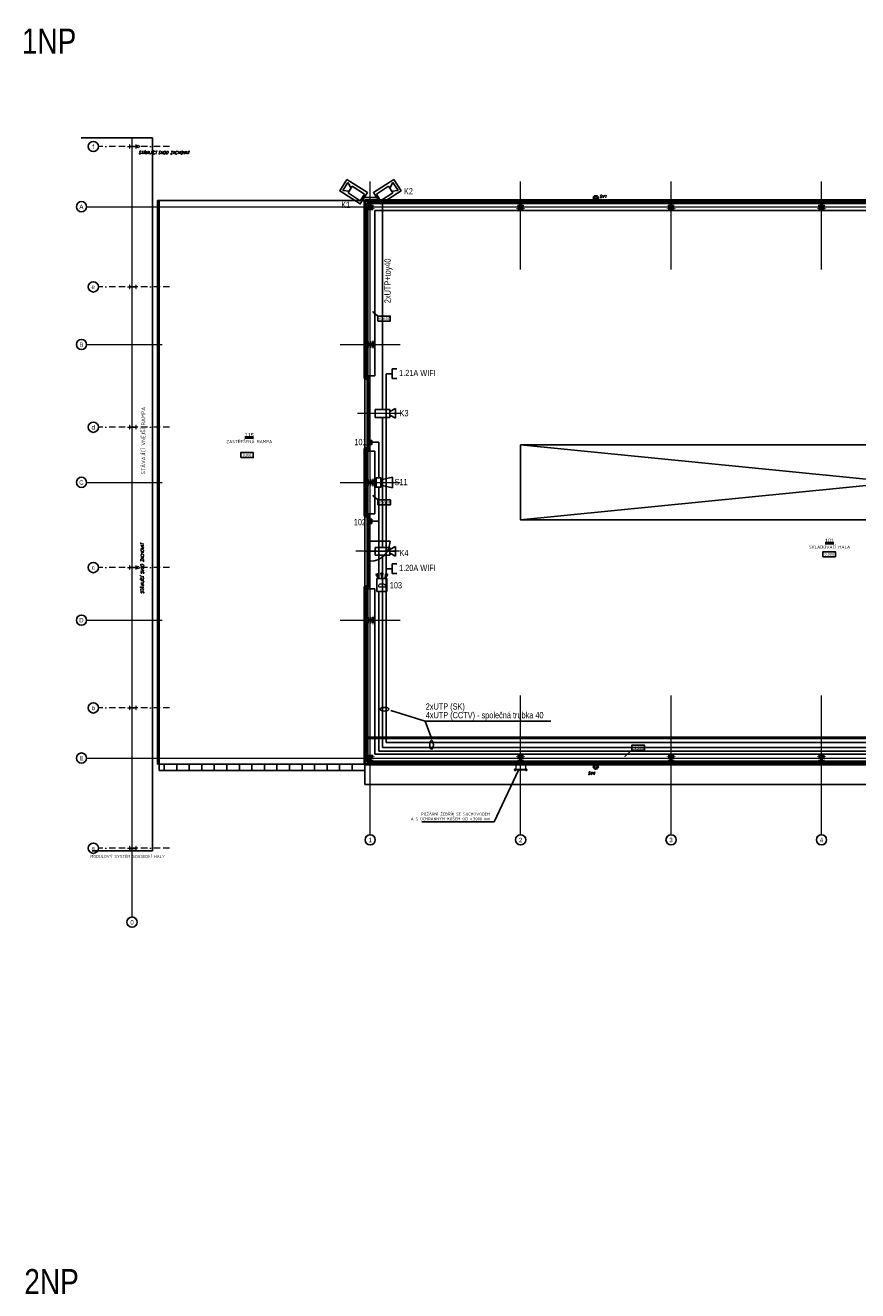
# Model space of a CAD drawing. Header units: millimetres. Extents: x -102634 to 407724, y -68883 to 155589.
# Tile 31 of 80: x 47687 to 80888, y 47704 to 98196. Entities that reach past the tile are written whole.
import ezdxf
from ezdxf.enums import TextEntityAlignment as Align
from ezdxf.lldxf.tags import DXFTag

# ---------------------------------------------------------------- set-up
doc = ezdxf.new("R2010")
doc.units = ezdxf.units.MM
doc.header["$LTSCALE"] = 20
doc.linetypes.add('HRANIČNÍ2', pattern=[22.225, 6.35, -3.175, 6.35, -3.175, 0, -3.175])
for name, color, linetype, lineweight in [('10', 9, 'DASHDOT', 18), ('CKDVERE_', 7, 'Continuous', 25), ('CKDVERE_OSY', 8, 'Continuous', 18), ('CKDVERE_PRAH', 7, 'Continuous', 25), ('CKDVERE_ZARUBNE_RAM', 7, 'Continuous', 25), ('CKPOPISM', 7, 'Continuous', 50), ('CKPOPISM_POPIS', 3, 'Continuous', 25), ('CKPROSTUPY_NADROVINOU', 7, 'DASHDOT', 25), ('CKRASTR', 7, 'DASHDOT', 18), ('CKRASTR_POPIS', 9, 'Continuous', 25), ('CKSTENY_NADROVINOU', 7, 'DASHDOT', 25), ('CKSTENY_PODROVINOU', 7, 'Continuous', 25), ('CKSTENY_REZ', 7, 'Continuous', 50), ('CKTEXTY_MALE', 8, 'Continuous', 18), ('CSPROFILY_OSY', 9, 'DASHDOT', 18), ('CSPROFILY_REZY', 7, 'Continuous', 50), ('IN_C_TENKA', 7, 'Continuous', 18), ('pohledy', 7, 'Continuous', 25), ('požární žebřík', 7, 'Continuous', 15), ('STAVAJICI KCE', 9, 'Continuous', 9), ('ZTI-DEŠŤOVÁ-KANALIZACE', 7, 'KANALIZACE', 40)]:
    doc.layers.add(name, color=color, linetype=linetype, lineweight=lineweight)
for name, color, linetype in [('_CCTV', 6, 'Continuous'), ('_EZS', 5, 'Continuous'), ('_SK popis', 3, 'Continuous'), ('_strukturka', 3, 'Continuous')]:
    doc.layers.add(name, color=color, linetype=linetype)
doc.layers.add('CKKOTY_VYS', color=8, linetype='Continuous', lineweight=25, plot=False)
doc.styles.add('A', font='ROMANS.SHX', dxfattribs={"width": 0.8, "height": 0.15})
doc.styles.add('Arial', font='arial.ttf', dxfattribs={"width": 0.8})
doc.styles.add('ISO', font='isocp.shx')
doc.styles.add('KURZIVA', font='italic__.ttf')
doc.styles.add('ROMANS', font='ic-romans.shx', dxfattribs={"width": 0.8})
doc.styles.get("Standard").update_dxf_attribs({"font": 'isocpeur.ttf'})
tags = doc.linetypes.add('DASHDOT', pattern=[25.4, 12.7, -6.35, 0, -6.35]).pattern_tags.tags
tags[10:11] = [DXFTag(74, 4), DXFTag(75, 0), DXFTag(340, '0'), DXFTag(46, 0.0), DXFTag(50, 0.0), DXFTag(44, 0.0), DXFTag(45, 0.0)]
tags[8:9] = [DXFTag(74, 4), DXFTag(75, 0), DXFTag(340, '0'), DXFTag(46, 0.0), DXFTag(50, 0.0), DXFTag(44, 0.0), DXFTag(45, 0.0)]
tags[6:7] = [DXFTag(74, 4), DXFTag(75, 0), DXFTag(340, '0'), DXFTag(46, 0.0), DXFTag(50, 0.0), DXFTag(44, 0.0), DXFTag(45, 0.0)]
tags[4:5] = [DXFTag(74, 4), DXFTag(75, 0), DXFTag(340, '0'), DXFTag(46, 0.0), DXFTag(50, 0.0), DXFTag(44, 0.0), DXFTag(45, 0.0)]
doc.linetypes.add('KANALIZACE', pattern='A,30,-3.5,["C",Standard,S=2.54,R=0,X=-3.81,Y=-1.27],-0.001', length=33.501)
tags = doc.linetypes.add('PRERUSENI', pattern='A,60,[100,CADKON.SHX,S=2.5,R=0,X=0,Y=0],-10', length=70).pattern_tags.tags
tags[12:13] = [DXFTag(74, 4), DXFTag(75, 0), DXFTag(340, '0'), DXFTag(46, 0.0), DXFTag(50, 0.0), DXFTag(44, 0.0), DXFTag(45, 0.0)]
doc.dimstyles.new('CADKON', dxfattribs={"dimscale": 100, "dimtxt": 2.2, "dimasz": 2.5, "dimexe": 1.8, "dimexo": 5, "dimgap": 0.6, "dimtad": 1, "dimtoh": 1, "dimdsep": 46, "dimtxsty": 'Standard', "dimblk": 'OBLIQUE', "dimcen": 0.09, "dimclrd": 256, "dimclre": 256, "dimclrt": 256, "dimadec": 1, "dimazin": 2, "dimtfac": 1, "dimtdec": 4, "dimtofl": 0, "dimtmove": 2, "dimatfit": 3, "dimfxl": 1, "dimtolj": 1, "dimtzin": 0, "dimarcsym": 0})
doc.dimstyles.new('CADKON$7', dxfattribs={"dimscale": 100, "dimtxt": 2.5, "dimasz": 2.5, "dimexe": 1.8, "dimexo": 5, "dimgap": 0.6, "dimtad": 1, "dimrnd": 1, "dimtxsty": 'Standard', "dimblk1": 'OBLIQUE', "dimblk2": 'OBLIQUE', "dimsah": 1, "dimcen": 2.5, "dimadec": 1, "dimazin": 2, "dimtfac": 1, "dimtdec": 4, "dimtix": 1, "dimtmove": 0, "dimatfit": 3, "dimldrblk": 'DOTSMALL', "dimfxl": 5, "dimfxlon": 1, "dimtfill": 1, "dimtolj": 1, "dimarcsym": 0})

# ---------------------------------------------------------------- blocks, each defined once
blk = doc.blocks.new('kamery vnitřní')
at = {"layer": '_CCTV', "linetype": 'Continuous'}
for p, q in [((0, 156), (580, 156)), ((0, -156), (0, 156)), ((580, 156), (580, -156)), ((582, 75), (808, 194)), ((808, 194), (808, -194)), ((580, -156), (0, -156)), ((582, -75), (808, -194))]:
    blk.add_line(p, q, dxfattribs=at)
blk = doc.blocks.new('kamera')
at = {"layer": '_CCTV', "linetype": 'Continuous'}
for p, q in [((65, 156), (646, 156)), ((65, -156), (65, 156)), ((646, 156), (646, -156)), ((647, 75), (873, 194)), ((873, 194), (873, -194)), ((646, -156), (65, -156)), ((647, -75), (873, -194))]:
    blk.add_line(p, q, dxfattribs=at)
blk.add_lwpolyline([(967, -268), (0, -268), (0, 268), (967, 268)], close=True, dxfattribs=at)
blk = doc.blocks.new('magnet')
at = {"layer": '_EZS'}
blk.add_hatch(color=256, dxfattribs=at).paths.add_polyline_path([(0, -0.082), (0.165, -0.082), (0.165, 0.082), (0, 0.082)])
blk.add_hatch(color=256, dxfattribs=at).paths.add_polyline_path([(0, -0.082), (0.165, -0.082), (0.165, 0.082), (0, 0.082)])
blk.add_hatch(color=256, dxfattribs=at).paths.add_polyline_path([(0, -0.082), (0.165, -0.082), (0.165, 0.082), (0, 0.082)])
blk.add_lwpolyline([(0, -0.082), (0.165, -0.082), (0.165, 0.082), (0, 0.082)], close=True, dxfattribs=at)
blk.add_lwpolyline([(0, -0.082), (0.165, -0.082), (0.165, 0.082), (0, 0.082)], close=True, dxfattribs=at)
blk.add_lwpolyline([(0, -0.082), (0.165, -0.082), (0.165, 0.082), (0, 0.082)], close=True, dxfattribs=at)
blk = doc.blocks.new('duální')
at = {"layer": '_EZS'}
for p, q in [((0, 199), (0, -199)), ((516, 199), (0, 199)), ((0, 199), (0, -199)), ((516, 199), (0, 199)), ((0, 199), (0, -199)), ((516, 199), (0, 199)), ((516, -199), (516, 199)), ((516, -199), (516, 199)), ((516, -199), (516, 199)), ((0, -199), (516, -199)), ((0, -199), (516, -199)), ((0, -199), (516, -199))]:
    blk.add_line(p, q, dxfattribs=at)
at = {"layer": '_EZS', "linetype": 'Continuous'}
for p, q in [((700, 200), (537, 141)), ((700, 200), (537, 141)), ((700, 200), (537, 141)), ((538, 141), (537, 144)), ((538, 141), (537, 144)), ((538, 141), (537, 144)), ((542, 141), (540, 146)), ((542, 141), (540, 146)), ((542, 141), (540, 146)), ((698, 204), (541, 147)), ((698, 204), (541, 147)), ((698, 204), (541, 147)), ((547, 142), (544, 149)), ((547, 142), (544, 149)), ((547, 142), (544, 149)), ((551, 142), (548, 151)), ((551, 142), (548, 151)), ((551, 142), (548, 151)), ((556, 143), (552, 154)), ((556, 143), (552, 154)), ((556, 143), (552, 154)), ((701, 196), (555, 143)), ((701, 196), (555, 143)), ((701, 196), (555, 143)), ((696, 208), (556, 157)), ((696, 208), (556, 157)), ((696, 208), (556, 157)), ((560, 143), (556, 157)), ((560, 143), (556, 157)), ((560, 143), (556, 157)), ((565, 144), (559, 159)), ((565, 144), (559, 159)), ((565, 144), (559, 159)), ((569, 144), (563, 162)), ((569, 144), (563, 162)), ((569, 144), (563, 162)), ((736, 3), (563, 3)), ((736, 3), (563, 3)), ((736, 3), (563, 3)), ((564, 3), (564, 6)), ((564, 3), (564, 6)), ((564, 3), (564, 6)), ((574, 145), (567, 164)), ((574, 145), (567, 164)), ((574, 145), (567, 164)), ((568, 2), (568, 7)), ((568, 2), (568, 7)), ((568, 2), (568, 7)), ((736, 7), (569, 7)), ((736, 7), (569, 7)), ((736, 7), (569, 7)), ((695, 212), (571, 167)), ((695, 212), (571, 167)), ((695, 212), (571, 167)), ((579, 145), (571, 167)), ((579, 145), (571, 167)), ((579, 145), (571, 167)), ((702, 191), (573, 144)), ((702, 191), (573, 144)), ((702, 191), (573, 144)), ((573, 1), (573, 8)), ((573, 1), (573, 8)), ((573, 1), (573, 8)), ((583, 145), (574, 169)), ((583, 145), (574, 169)), ((583, 145), (574, 169)), ((577, -1), (577, 9)), ((577, -1), (577, 9)), ((577, -1), (577, 9)), ((588, 146), (578, 172)), ((588, 146), (578, 172)), ((588, 146), (578, 172)), ((581, -2), (581, 10)), ((581, -2), (581, 10)), ((581, -2), (581, 10)), ((592, 146), (582, 174)), ((592, 146), (582, 174)), ((592, 146), (582, 174)), ((597, 147), (586, 177)), ((597, 147), (586, 177)), ((597, 147), (586, 177)), ((586, -3), (586, 12)), ((586, -3), (586, 12)), ((586, -3), (586, 12)), ((693, 216), (587, 178)), ((693, 216), (587, 178)), ((693, 216), (587, 178)), ((736, 12), (587, 12)), ((736, 12), (587, 12)), ((736, 12), (587, 12)), ((601, 147), (589, 179)), ((601, 147), (589, 179)), ((601, 147), (589, 179)), ((590, -4), (590, 13)), ((590, -4), (590, 13)), ((590, -4), (590, 13)), ((703, 187), (591, 146)), ((703, 187), (591, 146)), ((703, 187), (591, 146)), ((606, 148), (593, 182)), ((606, 148), (593, 182)), ((606, 148), (593, 182)), ((595, -5), (595, 14)), ((595, -5), (595, 14)), ((595, -5), (595, 14)), ((610, 148), (597, 184)), ((610, 148), (597, 184)), ((610, 148), (597, 184)), ((599, -6), (599, 15)), ((599, -6), (599, 15)), ((599, -6), (599, 15)), ((615, 149), (601, 187)), ((615, 149), (601, 187)), ((615, 149), (601, 187)), ((691, 220), (602, 188)), ((691, 220), (602, 188)), ((691, 220), (602, 188)), ((604, -7), (604, 16)), ((604, -7), (604, 16)), ((604, -7), (604, 16)), ((619, 149), (605, 190)), ((619, 149), (605, 190)), ((619, 149), (605, 190)), ((736, 16), (605, 16)), ((736, 16), (605, 16)), ((736, 16), (605, 16)), ((624, 150), (608, 192)), ((624, 150), (608, 192)), ((624, 150), (608, 192)), ((608, -8), (608, 17)), ((608, -8), (608, 17)), ((608, -8), (608, 17)), ((705, 183), (609, 148)), ((705, 183), (609, 148)), ((705, 183), (609, 148)), ((628, 150), (612, 195)), ((628, 150), (612, 195)), ((628, 150), (612, 195)), ((612, -9), (612, 18)), ((612, -9), (612, 18)), ((612, -9), (612, 18)), ((633, 151), (616, 197)), ((633, 151), (616, 197)), ((633, 151), (616, 197)), ((689, 224), (617, 198)), ((689, 224), (617, 198)), ((689, 224), (617, 198)), ((617, -11), (617, 19)), ((617, -11), (617, 19)), ((617, -11), (617, 19)), ((637, 151), (620, 200)), ((637, 151), (620, 200)), ((637, 151), (620, 200)), ((621, -12), (621, 20)), ((621, -12), (621, 20)), ((621, -12), (621, 20)), ((735, 21), (622, 21)), ((735, 21), (622, 21)), ((735, 21), (622, 21)), ((642, 152), (623, 202)), ((642, 152), (623, 202)), ((642, 152), (623, 202)), ((626, -13), (626, 21)), ((626, -13), (626, 21)), ((626, -13), (626, 21)), ((646, 152), (627, 205)), ((646, 152), (627, 205)), ((646, 152), (627, 205)), ((706, 179), (627, 150)), ((706, 179), (627, 150)), ((706, 179), (627, 150)), ((630, -14), (630, 23)), ((630, -14), (630, 23)), ((630, -14), (630, 23)), ((651, 153), (631, 207)), ((651, 153), (631, 207)), ((651, 153), (631, 207)), ((687, 228), (632, 208)), ((687, 228), (632, 208)), ((687, 228), (632, 208)), ((634, -15), (634, 24)), ((634, -15), (634, 24)), ((634, -15), (634, 24)), ((655, 153), (635, 210)), ((655, 153), (635, 210)), ((655, 153), (635, 210)), ((660, 153), (638, 212)), ((660, 153), (638, 212)), ((660, 153), (638, 212)), ((639, -16), (639, 25)), ((639, -16), (639, 25)), ((639, -16), (639, 25)), ((735, 25), (640, 25)), ((735, 25), (640, 25)), ((735, 25), (640, 25)), ((664, 154), (642, 215)), ((664, 154), (642, 215)), ((664, 154), (642, 215)), ((643, -17), (643, 26)), ((643, -17), (643, 26)), ((643, -17), (643, 26)), ((707, 174), (645, 152)), ((707, 174), (645, 152)), ((707, 174), (645, 152)), ((669, 154), (646, 218)), ((669, 154), (646, 218)), ((669, 154), (646, 218)), ((684, 232), (647, 218)), ((684, 232), (647, 218)), ((684, 232), (647, 218)), ((648, -18), (648, 27)), ((648, -18), (648, 27)), ((648, -18), (648, 27)), ((673, 155), (650, 220)), ((673, 155), (650, 220)), ((673, 155), (650, 220)), ((652, -19), (652, 28)), ((652, -19), (652, 28)), ((652, -19), (652, 28)), ((678, 155), (654, 223)), ((678, 155), (654, 223)), ((678, 155), (654, 223)), ((656, -20), (656, 29)), ((656, -20), (656, 29)), ((656, -20), (656, 29)), ((683, 156), (657, 225)), ((683, 156), (657, 225)), ((683, 156), (657, 225)), ((734, 29), (657, 29)), ((734, 29), (657, 29)), ((734, 29), (657, 29)), ((687, 156), (661, 228)), ((687, 156), (661, 228)), ((687, 156), (661, 228)), ((661, -22), (661, 30)), ((661, -22), (661, 30)), ((661, -22), (661, 30)), ((682, 236), (662, 228)), ((682, 236), (662, 228)), ((682, 236), (662, 228)), ((707, 170), (663, 154)), ((707, 170), (663, 154)), ((707, 170), (663, 154)), ((692, 157), (665, 230)), ((692, 157), (665, 230)), ((692, 157), (665, 230)), ((665, -23), (665, 31)), ((665, -23), (665, 31)), ((665, -23), (665, 31)), ((696, 157), (669, 233)), ((696, 157), (669, 233)), ((696, 157), (669, 233)), ((670, -24), (670, 32)), ((670, -24), (670, 32)), ((670, -24), (670, 32)), ((701, 158), (672, 235)), ((701, 158), (672, 235)), ((701, 158), (672, 235)), ((674, -25), (674, 34)), ((674, -25), (674, 34)), ((674, -25), (674, 34)), ((734, 34), (675, 34)), ((734, 34), (675, 34)), ((734, 34), (675, 34)), ((705, 158), (676, 238)), ((705, 158), (676, 238)), ((705, 158), (676, 238)), ((680, 239), (677, 239)), ((680, 239), (677, 239)), ((680, 239), (677, 239)), ((678, -26), (678, 35)), ((678, -26), (678, 35)), ((678, -26), (678, 35)), ((708, 162), (681, 237)), ((708, 162), (681, 237)), ((708, 162), (681, 237)), ((708, 165), (682, 156)), ((708, 165), (682, 156)), ((708, 165), (682, 156)), ((683, -27), (683, 36)), ((683, -27), (683, 36)), ((683, -27), (683, 36)), ((687, -28), (687, 37)), ((687, -28), (687, 37)), ((687, -28), (687, 37)), ((692, -29), (692, 38)), ((692, -29), (692, 38)), ((692, -29), (692, 38)), ((733, 38), (693, 38)), ((733, 38), (693, 38)), ((733, 38), (693, 38)), ((701, 194), (696, 208)), ((701, 194), (696, 208)), ((701, 194), (696, 208)), ((696, -30), (696, 39)), ((696, -30), (696, 39)), ((696, -30), (696, 39)), ((709, 161), (700, 158)), ((709, 161), (700, 158)), ((709, 161), (700, 158)), ((701, -31), (701, 40)), ((701, -31), (701, 40)), ((701, -31), (701, 40)), ((705, -33), (705, 41)), ((705, -33), (705, 41)), ((705, -33), (705, 41)), ((709, -34), (709, 42)), ((709, -34), (709, 42)), ((709, -34), (709, 42)), ((732, 43), (710, 43)), ((732, 43), (710, 43)), ((732, 43), (710, 43)), ((714, -35), (714, 44)), ((714, -35), (714, 44)), ((714, -35), (714, 44)), ((718, -36), (718, 45)), ((718, -36), (718, 45)), ((718, -36), (718, 45)), ((723, -37), (723, 46)), ((723, -37), (723, 46)), ((723, -37), (723, 46)), ((727, -38), (727, 47)), ((727, -38), (727, 47)), ((727, -38), (727, 47)), ((731, 47), (728, 47)), ((731, 47), (728, 47)), ((731, 47), (728, 47)), ((731, -36), (731, 44)), ((731, -36), (731, 44)), ((731, -36), (731, 44)), ((736, -3), (736, 12)), ((736, -3), (736, 12)), ((736, -3), (736, 12)), ((700, -191), (537, -132)), ((538, -132), (537, -135)), ((700, -191), (537, -132)), ((538, -132), (537, -135)), ((700, -191), (537, -132)), ((538, -132), (537, -135)), ((542, -132), (540, -138)), ((542, -132), (540, -138)), ((542, -132), (540, -138)), ((698, -195), (541, -138)), ((698, -195), (541, -138)), ((698, -195), (541, -138)), ((547, -133), (544, -140)), ((547, -133), (544, -140)), ((547, -133), (544, -140)), ((551, -133), (548, -143)), ((551, -133), (548, -143)), ((551, -133), (548, -143)), ((556, -134), (552, -145)), ((556, -134), (552, -145)), ((556, -134), (552, -145)), ((701, -187), (555, -134)), ((701, -187), (555, -134)), ((701, -187), (555, -134)), ((560, -134), (556, -148)), ((560, -134), (556, -148)), ((560, -134), (556, -148)), ((696, -199), (556, -148)), ((696, -199), (556, -148)), ((696, -199), (556, -148)), ((565, -135), (559, -150)), ((565, -135), (559, -150)), ((565, -135), (559, -150)), ((569, -135), (563, -153)), ((569, -135), (563, -153)), ((569, -135), (563, -153)), ((574, -136), (567, -155)), ((574, -136), (567, -155)), ((574, -136), (567, -155)), ((579, -136), (571, -158)), ((579, -136), (571, -158)), ((579, -136), (571, -158)), ((695, -203), (571, -159)), ((695, -203), (571, -159)), ((695, -203), (571, -159)), ((702, -183), (573, -136)), ((702, -183), (573, -136)), ((702, -183), (573, -136)), ((583, -137), (574, -161)), ((583, -137), (574, -161)), ((583, -137), (574, -161)), ((588, -137), (578, -163)), ((588, -137), (578, -163)), ((588, -137), (578, -163)), ((736, -1), (581, -1)), ((736, -1), (581, -1)), ((736, -1), (581, -1)), ((592, -138), (582, -166)), ((592, -138), (582, -166)), ((592, -138), (582, -166)), ((597, -138), (586, -168)), ((597, -138), (586, -168)), ((597, -138), (586, -168)), ((693, -207), (587, -169)), ((693, -207), (587, -169)), ((693, -207), (587, -169)), ((601, -139), (589, -171)), ((601, -139), (589, -171)), ((601, -139), (589, -171)), ((703, -178), (591, -138)), ((703, -178), (591, -138)), ((703, -178), (591, -138)), ((606, -139), (593, -173)), ((606, -139), (593, -173)), ((606, -139), (593, -173)), ((610, -140), (597, -176)), ((610, -140), (597, -176)), ((610, -140), (597, -176)), ((736, -6), (598, -6)), ((736, -6), (598, -6)), ((736, -6), (598, -6)), ((615, -140), (601, -178)), ((615, -140), (601, -178)), ((615, -140), (601, -178)), ((691, -211), (602, -179)), ((691, -211), (602, -179)), ((691, -211), (602, -179)), ((619, -141), (605, -181)), ((619, -141), (605, -181)), ((619, -141), (605, -181)), ((624, -141), (608, -183)), ((624, -141), (608, -183)), ((624, -141), (608, -183)), ((705, -174), (609, -139)), ((705, -174), (609, -139)), ((705, -174), (609, -139)), ((628, -141), (612, -186)), ((628, -141), (612, -186)), ((628, -141), (612, -186)), ((735, -10), (616, -10)), ((735, -10), (616, -10)), ((735, -10), (616, -10)), ((633, -142), (616, -189)), ((633, -142), (616, -189)), ((633, -142), (616, -189)), ((689, -215), (617, -189)), ((689, -215), (617, -189)), ((689, -215), (617, -189)), ((637, -142), (620, -191)), ((637, -142), (620, -191)), ((637, -142), (620, -191)), ((642, -143), (623, -194)), ((642, -143), (623, -194)), ((642, -143), (623, -194)), ((706, -170), (627, -141)), ((706, -170), (627, -141)), ((706, -170), (627, -141)), ((646, -143), (627, -196)), ((646, -143), (627, -196)), ((646, -143), (627, -196)), ((651, -144), (631, -199)), ((651, -144), (631, -199)), ((651, -144), (631, -199)), ((687, -219), (632, -199)), ((687, -219), (632, -199)), ((687, -219), (632, -199)), ((735, -15), (633, -15)), ((735, -15), (633, -15)), ((735, -15), (633, -15)), ((655, -144), (635, -201)), ((655, -144), (635, -201)), ((655, -144), (635, -201)), ((660, -145), (638, -204)), ((660, -145), (638, -204)), ((660, -145), (638, -204)), ((664, -145), (642, -206)), ((664, -145), (642, -206)), ((664, -145), (642, -206)), ((707, -166), (645, -143)), ((707, -166), (645, -143)), ((707, -166), (645, -143)), ((669, -146), (646, -209)), ((669, -146), (646, -209)), ((669, -146), (646, -209)), ((684, -223), (647, -209)), ((684, -223), (647, -209)), ((684, -223), (647, -209)), ((673, -146), (650, -211)), ((673, -146), (650, -211)), ((673, -146), (650, -211)), ((734, -19), (651, -19)), ((734, -19), (651, -19)), ((734, -19), (651, -19)), ((678, -147), (654, -214)), ((678, -147), (654, -214)), ((678, -147), (654, -214)), ((683, -147), (657, -217)), ((683, -147), (657, -217)), ((683, -147), (657, -217)), ((687, -148), (661, -219)), ((687, -148), (661, -219)), ((687, -148), (661, -219)), ((682, -227), (662, -220)), ((682, -227), (662, -220)), ((682, -227), (662, -220)), ((707, -161), (663, -145)), ((707, -161), (663, -145)), ((707, -161), (663, -145)), ((692, -148), (665, -222)), ((692, -148), (665, -222)), ((692, -148), (665, -222)), ((734, -24), (669, -24)), ((734, -24), (669, -24)), ((734, -24), (669, -24)), ((696, -149), (669, -224)), ((696, -149), (669, -224)), ((696, -149), (669, -224)), ((701, -149), (672, -227)), ((701, -149), (672, -227)), ((701, -149), (672, -227)), ((705, -149), (676, -229)), ((705, -149), (676, -229)), ((705, -149), (676, -229)), ((680, -231), (677, -230)), ((680, -231), (677, -230)), ((680, -231), (677, -230)), ((708, -153), (681, -228)), ((708, -153), (681, -228)), ((708, -153), (681, -228)), ((708, -157), (682, -147)), ((708, -157), (682, -147)), ((708, -157), (682, -147)), ((733, -28), (686, -28)), ((733, -28), (686, -28)), ((733, -28), (686, -28)), ((701, -185), (696, -200)), ((701, -185), (696, -200)), ((701, -185), (696, -200)), ((709, -152), (700, -149)), ((709, -152), (700, -149)), ((709, -152), (700, -149)), ((732, -32), (704, -32)), ((732, -32), (704, -32)), ((732, -32), (704, -32)), ((731, -37), (722, -37)), ((731, -37), (722, -37)), ((731, -37), (722, -37))]:
    blk.add_line(p, q, dxfattribs=at)
for centre, start_param, end_param in [((533, 141), 5.598633, 6.095073), ((533, 141), 5.598633, 6.095073), ((533, 141), 5.598633, 6.095073), ((560, 4), 5.249567, 5.746007), ((560, 4), 5.249567, 5.746007), ((560, 4), 5.249567, 5.746007), ((533, -132), 4.900501, 5.396942), ((533, -132), 4.900501, 5.396942), ((533, -132), 4.900501, 5.396942)]:
    blk.add_ellipse(centre, major_axis=(125, 125), ratio=1, start_param=start_param, end_param=end_param, dxfattribs=at)
at = {"layer": '_EZS', "linetype": 'Continuous', "style": 'A', "width": 0.8}
blk.add_text('D', height=252, dxfattribs=at).set_placement((248, 4), align=Align.MIDDLE)
blk.add_text('D', height=252, dxfattribs=at).set_placement((248, 4), align=Align.MIDDLE)
blk.add_text('D', height=252, dxfattribs=at).set_placement((248, 4), align=Align.MIDDLE)
blk = doc.blocks.new('sir EZS')
at = {"layer": '_EZS'}
for p, q in [((180, 102), (653, 216)), ((183, 102), (653, 216)), ((183, 102), (653, 216)), ((653, 216), (653, -216)), ((653, 216), (653, -216)), ((653, 216), (653, -216)), ((180, -102), (653, -216)), ((183, -102), (653, -216)), ((183, -102), (653, -216))]:
    blk.add_line(p, q, dxfattribs=at)
at = {"layer": '_EZS', "linetype": 'Continuous'}
blk.add_lwpolyline([(0, 190), (180, 190), (180, -190), (0, -190)], close=True, dxfattribs=at)
blk.add_lwpolyline([(0, 190), (180, 190), (180, -190), (0, -190)], close=True, dxfattribs=at)
blk.add_lwpolyline([(0, 190), (180, 190), (180, -190), (0, -190)], close=True, dxfattribs=at)
blk = doc.blocks.new('SK1_stěna')
for p, q in [((241, 0), (0, 0)), ((429, 192), (241, 192)), ((241, 192), (241, -192)), ((241, -192), (429, -192))]:
    blk.add_line(p, q)
blk = doc.blocks.new('*U633')
at = {"color": 0, "linetype": 'ByBlock', "lineweight": -2}
blk.add_lwpolyline([(-5, -2), (5, -2), (5, 2), (-5, 2), (-5, -2)], dxfattribs=at)
blk = doc.blocks.new('CK_S_EXT_HEAHEA240')
at = {"transparency": 33554687}
for p, q in [((-120, 115), (120, 115)), ((-120, 115), (-120, 103)), ((-120, 103), (-24.75, 103)), ((-3.75, -82), (-3.75, 82)), ((3.75, -82), (3.75, 82)), ((120, 103), (24.75, 103)), ((120, 115), (120, 103)), ((-120, -115), (-120, -103)), ((-120, -103), (-24.75, -103)), ((-120, -115), (120, -115)), ((120, -103), (24.75, -103)), ((120, -115), (120, -103))]:
    blk.add_line(p, q, dxfattribs=at)
for centre, start, end in [((-24.75, 82), 0, 90), ((24.75, 82), 90, 180), ((-24.75, -82), 270, 0), ((24.75, -82), 180, 270)]:
    blk.add_arc(centre, 21, start, end, dxfattribs=at)
blk = doc.blocks.new('CKBL2010716104239', base_point=(56620, 80819))
blk = doc.blocks.new('*U830')
at = {"color": 0, "linetype": 'ByBlock', "lineweight": -2}
blk.add_lwpolyline([(-5, -2), (5, -2), (5, 2), (-5, 2), (-5, -2)], dxfattribs=at)
blk = doc.blocks.new('_OBLIQUE')
at = {"color": 0, "linetype": 'ByBlock', "transparency": 33554687}
blk.add_line((-0.5, -0.5), (0.5, 0.5), dxfattribs=at)
blk = doc.blocks.new('CKBL2031616152541')

msp = doc.modelspace()

# ---------------------------------------------------------------- linework, layer by layer
at = {"layer": '10', "linetype": 'HRANIČNÍ2', "ltscale": 2}
for p, q in [((53444, 93358), (50604, 93358)), ((53444, 87758), (50604, 87758)), ((53444, 82158), (50604, 82158)), ((53444, 76558), (50604, 76558)), ((53444, 70958), (50604, 70958)), ((53444, 65358), (50604, 65358))]:
    msp.add_line(p, q, dxfattribs=at)
at = {"layer": '_CCTV'}
for p, q in [((61133, 91327), (61696, 91327)), ((61928, 82864), (61928, 91108)), ((61928, 77364), (61928, 82553)), ((61928, 69379), (61928, 77053)), ((103115, 69379), (61928, 69379))]:
    msp.add_line(p, q, dxfattribs=at)
at = {"layer": '_CCTV', "color": 7}
for p, q in [((63632, 70434), (62269, 70851)), ((68650, 70434), (63632, 70434)), ((63632, 70434), (63901, 69713))]:
    msp.add_line(p, q, dxfattribs=at)
for centre, major_axis in [((62020, 70905), (173, 0)), ((63891, 69490), (0, -173))]:
    msp.add_ellipse(centre, major_axis=major_axis, ratio=0.426298, dxfattribs=at)
at = {"layer": '_EZS'}
for p, q in [((61794, 81561), (61442, 81561)), ((61794, 80142), (61794, 81561)), ((61794, 76118), (61794, 79762)), ((61505, 78405), (61794, 78405)), ((61794, 69227), (61794, 75601)), ((103209, 69227), (61794, 69227))]:
    msp.add_line(p, q, dxfattribs=at)
at = {"layer": '_strukturka'}
for p in [(62076, 84291), (99331, 69582)]:
    msp.add_line(p, (62076, 69582), dxfattribs=at)
at = {"layer": 'CKDVERE_'}
for p, q in [((61384, 84168), (61384, 81248)), ((61384, 84168), (61434, 84168)), ((61434, 84168), (61434, 81248)), ((61384, 81248), (61434, 81248)), ((61384, 78668), (61384, 75748)), ((61384, 78668), (61434, 78668)), ((61434, 78668), (61434, 75748)), ((61434, 77608), (62234, 77608)), ((61384, 75748), (61434, 75748))]:
    msp.add_line(p, q, dxfattribs=at)
msp.add_arc((61434, 77608), 800, 270, 0, dxfattribs=at)
at = {"layer": 'CKDVERE_OSY'}
for p, q in [((62674, 82708), (60931, 82708)), ((62616, 77208), (60871, 77208)), ((61234, 77208), (62450, 77208))]:
    msp.add_line(p, q, dxfattribs=at)
at = {"layer": 'CKDVERE_PRAH'}
for p, q in [((61384, 77608), (61384, 76708)), ((61434, 77608), (61434, 76708))]:
    msp.add_line(p, q, dxfattribs=at)
at = {"layer": 'CKDVERE_ZARUBNE_RAM'}
for p, q in [((61484, 84208), (61334, 84208)), ((61334, 84108), (61334, 84208)), ((61334, 84108), (61374, 84108)), ((61374, 84148), (61374, 84108)), ((61334, 81308), (61334, 81208)), ((61334, 81308), (61374, 81308)), ((61374, 81268), (61374, 81308)), ((61484, 81208), (61334, 81208)), ((61484, 78708), (61334, 78708)), ((61334, 78608), (61334, 78708)), ((61334, 78608), (61374, 78608)), ((61374, 78648), (61374, 78608)), ((61384, 77608), (61384, 77708)), ((61384, 77708), (61434, 77708)), ((61434, 77608), (61384, 77608)), ((61434, 77708), (61434, 77608)), ((61384, 76808), (61434, 76808)), ((61384, 76708), (61384, 76808)), ((61434, 76808), (61434, 76708)), ((61434, 76708), (61384, 76708)), ((61334, 75808), (61334, 75708)), ((61334, 75808), (61374, 75808)), ((61374, 75768), (61374, 75808)), ((61484, 75708), (61334, 75708))]:
    msp.add_line(p, q, dxfattribs=at)
at = {"layer": 'CKPROSTUPY_NADROVINOU'}
for p, q in [((67444, 78458), (97444, 81458)), ((97444, 78458), (67444, 81458))]:
    msp.add_line(p, q, dxfattribs=at)
msp.add_lwpolyline([(67444, 81458), (97444, 81458), (97444, 78458), (67444, 78458)], close=True, dxfattribs=at)
at = {"layer": 'CKRASTR'}
for p, q in [((51944, 62617), (51944, 93705)), ((61444, 65900), (61444, 91958)), ((67444, 88458), (67444, 91958)), ((73444, 88458), (73444, 91958)), ((79444, 88458), (79444, 91958)), ((50132, 90958), (104444, 90958)), ((50132, 85458), (53145, 85458)), ((60244, 85458), (62645, 85458)), ((50132, 79958), (53145, 79958)), ((60244, 79958), (62645, 79958)), ((50132, 74458), (53145, 74458)), ((60244, 74458), (62645, 74458)), ((67444, 65900), (67444, 71458)), ((73444, 65900), (73444, 71458)), ((79444, 65900), (79444, 71458)), ((50132, 68958), (87444, 68958))]:
    msp.add_line(p, q, dxfattribs=at)
at = {"layer": 'CKRASTR_POPIS'}
for centre in [(50400, 93358), (49928, 90958), (50400, 87758), (49928, 85458), (50400, 82158), (49928, 79958), (50400, 76558), (49928, 74458), (50400, 70958), (49928, 68958), (61444, 65696), (67444, 65696), (73444, 65696), (79444, 65696), (50400, 65358), (51944, 62413)]:
    msp.add_circle(centre, 204, dxfattribs=at)
at = {"layer": 'CKSTENY_NADROVINOU'}
for p, q in [((52764, 65258), (52764, 93704)), ((61224, 91208), (52963, 91208)), ((52963, 68708), (52963, 91208)), ((61224, 68708), (52963, 68708)), ((52764, 65258), (50359, 65258))]:
    msp.add_line(p, q, dxfattribs=at)
at = {"layer": 'CKSTENY_PODROVINOU'}
for p, q in [((53024, 91208), (53024, 68458)), ((61224, 91208), (53024, 91208)), ((61624, 90808), (103264, 90808)), ((61624, 84208), (61624, 90808)), ((61224, 81308), (61224, 84108)), ((61324, 81308), (61324, 84108)), ((61624, 78708), (61624, 81208)), ((61224, 75808), (61224, 78608)), ((61324, 75808), (61324, 78608)), ((61384, 76808), (61384, 77708)), ((61434, 76808), (61434, 77708)), ((61624, 69108), (61624, 75708)), ((61224, 68708), (53024, 68708)), ((98159, 69108), (61624, 69108)), ((61224, 68458), (53024, 68458))]:
    msp.add_line(p, q, dxfattribs=at)
at = {"layer": 'CKSTENY_REZ'}
for p, q in [((103664, 91208), (61224, 91208)), ((61224, 91208), (61224, 84108)), ((103564, 91108), (61324, 91108)), ((61324, 91108), (61324, 84108)), ((61324, 84108), (61224, 84108)), ((61224, 81308), (61224, 78608)), ((61324, 81308), (61224, 81308)), ((61324, 81308), (61324, 78608)), ((61324, 78608), (61224, 78608)), ((61434, 77708), (61384, 77708)), ((61434, 76808), (61384, 76808)), ((61224, 75808), (61224, 68708)), ((61324, 75808), (61224, 75808)), ((61324, 75808), (61324, 68808)), ((61224, 69758), (86724, 69758)), ((61224, 68708), (86724, 68708)), ((61324, 68808), (98159, 68808))]:
    msp.add_line(p, q, dxfattribs=at)
at = {"layer": 'CSPROFILY_OSY'}
for p, q in [((61574, 90993), (61314, 90993)), ((61444, 91153), (61444, 90868)), ((67574, 90993), (67314, 90993)), ((67444, 91153), (67444, 90868)), ((73574, 90993), (73314, 90993)), ((73444, 91153), (73444, 90868)), ((79574, 90993), (79314, 90993)), ((79444, 91153), (79444, 90868)), ((61319, 85458), (61569, 85458)), ((61444, 85588), (61444, 85328)), ((61319, 79958), (61569, 79958)), ((61444, 80088), (61444, 79828)), ((61319, 74458), (61569, 74458)), ((61444, 74588), (61444, 74328)), ((61574, 68923), (61314, 68923)), ((61444, 69048), (61444, 68798)), ((67574, 68923), (67314, 68923)), ((67444, 69048), (67444, 68798)), ((73574, 68923), (73314, 68923)), ((73444, 69048), (73444, 68798)), ((79574, 68923), (79314, 68923)), ((79444, 69048), (79444, 68798))]:
    msp.add_line(p, q, dxfattribs=at)
at = {"layer": 'IN_C_TENKA'}
for centre in [(52184, 93358), (52184, 76558)]:
    msp.add_circle(centre, 50, dxfattribs=at)
at = {"layer": 'pohledy', "linetype": 'PRERUSENI'}
msp.add_line((49918, 93708), (52764, 93704), dxfattribs=at)
at = {"layer": 'pohledy'}
for p, q in [((61324, 84208), (61624, 84208)), ((61324, 81208), (61624, 81208)), ((61324, 78708), (61624, 78708)), ((61324, 75708), (61624, 75708)), ((53224, 68708), (53224, 68458)), ((53724, 68708), (53724, 68458)), ((54224, 68708), (54224, 68458)), ((54724, 68708), (54724, 68458)), ((55224, 68708), (55224, 68458)), ((55724, 68708), (55724, 68458)), ((56224, 68708), (56224, 68458)), ((56724, 68708), (56724, 68458)), ((57224, 68708), (57224, 68458)), ((57724, 68708), (57724, 68458)), ((58224, 68708), (58224, 68458)), ((58724, 68708), (58724, 68458)), ((59224, 68708), (59224, 68458)), ((59724, 68708), (59724, 68458)), ((60224, 68708), (60224, 68458)), ((60724, 68708), (60724, 68458)), ((61224, 68708), (61224, 67908)), ((61224, 67908), (85924, 67908))]:
    msp.add_line(p, q, dxfattribs=at)
at = {"layer": 'požární žebřík'}
for points in [[(67174, 68708), (67253, 68708), (67253, 68467)], [(67174, 68708), (67174, 68702)], [(67174, 68702), (67247, 68702), (67247, 68467)], [(67208, 68683), (67208, 68732)], [(67715, 68708), (67636, 68708), (67636, 68467)], [(67715, 68702), (67642, 68702), (67642, 68467)], [(67681, 68683), (67681, 68732)], [(67715, 68702), (67715, 68708)], [(67247, 68463), (67197, 68513)], [(67247, 68513), (67197, 68463)], [(67197, 68495), (67692, 68495)], [(67253, 68467), (67247, 68467)], [(67636, 68467), (67642, 68467)], [(67692, 68463), (67642, 68513)], [(67692, 68513), (67642, 68463)]]:
    msp.add_lwpolyline(points, dxfattribs=at)
for points in [[(67197, 68513), (67197, 68463), (67247, 68463), (67247, 68513)], [(67247, 68511), (67642, 68511), (67642, 68479), (67247, 68479)], [(67642, 68513), (67642, 68463), (67692, 68463), (67692, 68513)]]:
    msp.add_lwpolyline(points, close=True, dxfattribs=at)
for centre in [(67222, 68488), (67667, 68488)]:
    msp.add_circle(centre, 25, dxfattribs=at)
at = {"layer": 'STAVAJICI KCE'}
for points in [[(51850, 93291), (51850, 93340, -0.414214), (51865, 93355), (52084, 93355, -0.414214), (52099, 93340), (52099, 93291), (52109, 93291), (52109, 93426), (52099, 93426), (52099, 93376, -0.414214), (52084, 93361), (51865, 93361, -0.414214), (51850, 93376), (51850, 93426), (51839, 93426), (51839, 93291)], [(51850, 87691), (51850, 87740, -0.414214), (51865, 87755), (52084, 87755, -0.414214), (52099, 87740), (52099, 87691), (52109, 87691), (52109, 87826), (52099, 87826), (52099, 87776, -0.414214), (52084, 87761), (51865, 87761, -0.414214), (51850, 87776), (51850, 87826), (51839, 87826), (51839, 87691)], [(51850, 82091), (51850, 82140, -0.414214), (51865, 82155), (52084, 82155, -0.414214), (52099, 82140), (52099, 82091), (52109, 82091), (52109, 82226), (52099, 82226), (52099, 82176, -0.414214), (52084, 82161), (51865, 82161, -0.414214), (51850, 82176), (51850, 82226), (51839, 82226), (51839, 82091)], [(51850, 76491), (51850, 76540, -0.414214), (51865, 76555), (52084, 76555, -0.414214), (52099, 76540), (52099, 76491), (52109, 76491), (52109, 76626), (52099, 76626), (52099, 76576, -0.414214), (52084, 76561), (51865, 76561, -0.414214), (51850, 76576), (51850, 76626), (51839, 76626), (51839, 76491)], [(51850, 70891), (51850, 70940, -0.414214), (51865, 70955), (52084, 70955, -0.414214), (52099, 70940), (52099, 70891), (52109, 70891), (52109, 71026), (52099, 71026), (52099, 70976, -0.414214), (52084, 70961), (51865, 70961, -0.414214), (51850, 70976), (51850, 71026), (51839, 71026), (51839, 70891)], [(51850, 65291), (51850, 65340, -0.414214), (51865, 65355), (52084, 65355, -0.414214), (52099, 65340), (52099, 65291), (52109, 65291), (52109, 65426), (52099, 65426), (52099, 65376, -0.414214), (52084, 65361), (51865, 65361, -0.414214), (51850, 65376), (51850, 65426), (51839, 65426), (51839, 65291)]]:
    msp.add_lwpolyline(points, format="xyb", close=True, dxfattribs=at)
at = {"layer": 'ZTI-DEŠŤOVÁ-KANALIZACE'}
for centre in [(70444, 91308), (70444, 68608)]:
    msp.add_circle(centre, 75, dxfattribs=at)

# ---------------------------------------------------------------- block references
at = {"layer": '_CCTV', "rotation": 147.4604881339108}
msp.add_blockref('kamera', (61188, 91292), dxfattribs=at)
at = {"layer": '_CCTV', "xscale": -1, "rotation": 212.539511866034}
msp.add_blockref('kamera', (61718, 91292), dxfattribs=at)
at = {"layer": '_CCTV'}
for p in [(61641, 82708), (61641, 77208)]:
    msp.add_blockref('kamery vnitřní', p, dxfattribs=at)
at = {"layer": '_EZS', "xscale": 1000, "yscale": 1000, "zscale": 1000}
for p in [(61340, 81548), (61340, 78405)]:
    msp.add_blockref('magnet', p, dxfattribs=at)
at = {"layer": '_EZS'}
msp.add_blockref('sir EZS', (61681, 79952), dxfattribs=at)
at = {"layer": '_EZS', "rotation": 90}
msp.add_blockref('duální', (61913, 75601), dxfattribs=at)
at = {"layer": '_strukturka'}
for p in [(62076, 84291), (62076, 76512)]:
    msp.add_blockref('SK1_stěna', p, dxfattribs=at)
at = {"layer": 'CKKOTY_VYS'}
ref = msp.add_blockref('*U830', (61994, 86494), dxfattribs=dict(at, xscale=50, yscale=50, zscale=50))
ref.add_attrib('Výška', '+0,600', dxfattribs={"layer": '0', "color": 0, "linetype": 'ByBlock', "lineweight": -2, "height": 110}).set_placement((61994, 86494), align=Align.MIDDLE_CENTER)
ref = msp.add_blockref('*U633', (56531, 81049), dxfattribs=dict(at, xscale=50, yscale=50, zscale=50))
ref.add_attrib('Výška', '0,000', dxfattribs={"layer": '0', "color": 0, "linetype": 'ByBlock', "lineweight": -2, "height": 100, "style": 'ISO'}).set_placement((56531, 81049), align=Align.MIDDLE_CENTER)
ref = msp.add_blockref('*U830', (61999, 79158), dxfattribs=dict(at, xscale=50, yscale=50, zscale=50))
ref.add_attrib('Výška', '+0,600', dxfattribs={"layer": '0', "color": 0, "linetype": 'ByBlock', "lineweight": -2, "height": 110}).set_placement((61999, 79158), align=Align.MIDDLE_CENTER)
ref = msp.add_blockref('*U830', (79753, 77091), dxfattribs=dict(at, xscale=50, yscale=50, zscale=50))
ref.add_attrib('Výška', '0,000', dxfattribs={"layer": '0', "color": 0, "linetype": 'ByBlock', "lineweight": -2, "height": 110}).set_placement((79753, 77091), align=Align.MIDDLE_CENTER)
ref = msp.add_blockref('*U830', (72132, 69376), dxfattribs=dict(at, xscale=50, yscale=50, zscale=50))
ref.add_attrib('Výška', '+0,600', dxfattribs={"layer": '0', "color": 0, "linetype": 'ByBlock', "lineweight": -2, "height": 110}).set_placement((72132, 69376), align=Align.MIDDLE_CENTER)
at = {"layer": 'CKPOPISM'}
ref = msp.add_blockref('CKBL2010716104239', (56620, 81522), dxfattribs=dict(at, xscale=0.5, yscale=0.5, zscale=0.5))
ref.add_attrib('JMENO', 'ZASTŘEŠENÁ RAMPA', dxfattribs={"layer": 'CKPOPISM_POPIS', "height": 125}).set_placement((56620, 81522), align=Align.CENTER)
ref.add_attrib('CISLO', '%%U115', dxfattribs={"height": 150, "style": 'Arial'}).set_placement((56620, 81772), align=Align.CENTER)
ref = msp.add_blockref('CKBL2031616152541', (79765, 77314), dxfattribs=at)
ref.add_attrib('CISLO', '%%U101', dxfattribs={"height": 150, "style": 'Arial'}).set_placement((79765, 77564), align=Align.CENTER)
ref.add_attrib('JMENO', 'SKLADOVACÍ HALA', dxfattribs={"layer": 'CKPOPISM_POPIS', "height": 125}).set_placement((79765, 77314), align=Align.CENTER)
at = {"layer": 'CSPROFILY_REZY'}
for p, rotation in [((61444, 90993), 180), ((67444, 90993), 180), ((73444, 90993), 180), ((79444, 90993), 180), ((61444, 85458), 270), ((61444, 79958), 270), ((61444, 74458), 270), ((61444, 68923), 180), ((67444, 68923), 180), ((73444, 68923), 180), ((79444, 68923), 180)]:
    msp.add_blockref('CK_S_EXT_HEAHEA240', p, dxfattribs=dict(at, rotation=rotation))

# ---------------------------------------------------------------- texts
at = {"layer": '_CCTV', "style": 'ROMANS', "width": 0.7}
for s, p in [('K2', (62790, 91449)), ('K1', (60288, 90905)), ('K3', (62614, 82591)), ('K4', (62614, 77016)), ('4xUTP (CCTV) - společná trubka 40', (63659, 70544))]:
    msp.add_text(s, height=250, dxfattribs=at).set_placement(p)
msp.add_text('2xUTP+toy40', height=250, rotation=90, dxfattribs=at).set_placement((62260, 87109))
at = {"layer": '_EZS', "style": 'ROMANS', "width": 0.7}
for s, p in [('101', (60811, 81442)), ('S11', (62415, 79846)), ('102', (60788, 78247)), ('103', (62224, 75727))]:
    msp.add_text(s, height=250, dxfattribs=at).set_placement(p)
at = {"layer": '_SK popis', "style": 'ROMANS', "width": 0.7}
for s, p in [('1.21A WIFI', (62596, 84197)), ('1.20A WIFI', (62596, 76419))]:
    msp.add_text(s, height=250, dxfattribs=at).set_placement(p)
at = {"layer": '_strukturka', "style": 'ROMANS', "width": 0.7}
msp.add_text('2xUTP (SK)', height=250, dxfattribs=at).set_placement((63659, 70890))
at = {"layer": 'CKRASTR_POPIS', "style": 'Arial', "width": 0.8}
for s, height, p in [('1NP', 1000, (48634, 97566)), ('f', 175, (50396, 93358)), ('A', 175, (49924, 90958)), ('e', 175, (50396, 87758)), ('B', 175, (49924, 85458)), ('d', 175, (50396, 82158)), ('C', 175, (49924, 79958)), ('c', 175, (50396, 76558)), ('D', 175, (49924, 74458)), ('b', 175, (50396, 70958)), ('E', 175, (49924, 68958)), ('1', 175, (61444, 65688)), ('2', 175, (67444, 65688)), ('3', 175, (73444, 65688)), ('4', 175, (79444, 65688)), ('a', 175, (50396, 65358)), ('0', 175, (51944, 62404)), ('2NP', 1000, (48734, 48075))]:
    msp.add_text(s, height=height, dxfattribs=at).set_placement(p, align=Align.MIDDLE)
at = {"layer": 'CKTEXTY_MALE', "style": 'KURZIVA'}
for s, p in [('STÁVAJÍCÍ SVOD ZACHOVAT', (52202, 93057)), ('SV1', (70584, 91307)), ('SV4', (70120, 68291))]:
    msp.add_text(s, height=115, dxfattribs=at).set_placement(p)
msp.add_text('STÁVAJÍCÍ SVOD ZACHOVAT', height=115, rotation=90, dxfattribs=at).set_placement((52410, 75513))
at = {"layer": 'CKTEXTY_MALE', "insert": (52319, 80278), "char_height": 150, "width": 5504.73, "attachment_point": 1, "rotation": 90}
msp.add_mtext('STÁVAJÍCÍ VNĚJŠÍ RAMPA', dxfattribs=at)
at = {"layer": 'CKTEXTY_MALE', "insert": (66224, 66472), "char_height": 115, "attachment_point": 9}
msp.add_mtext('POŽÁRNÍ ŽEBŘÍK SE SUCHOVODEM\\PA S OCHRANNÝM KOŠEM OD v.3000 mm', dxfattribs=at)
at = {"layer": 'CKTEXTY_MALE', "insert": (50276, 65089), "char_height": 115, "width": 5504.73, "attachment_point": 1}
msp.add_mtext('MODULOVÝ SYSTÉM SOUSEDNÍ HALY', dxfattribs=at)

# ---------------------------------------------------------------- leaders
at = {"layer": 'CKKOTY_VYS'}
for points in [[(61550, 86768), (61744, 86594)], [(61555, 79432), (61749, 79258)], [(71610, 69027), (71882, 69276)]]:
    msp.add_leader(points, dimstyle='CADKON', override={"dimasz": 2, "dimldrblk": 'DotSmall'}, dxfattribs=at)
at = {"layer": 'CKTEXTY_MALE', "annotation_type": 0, "has_hookline": 1, "hookline_direction": 1, "text_width": 2726}
msp.add_leader([(67355, 68479), (66384, 66412), (66284, 66412)], dimstyle='CADKON$7', override={"dimtxt": 2.3, "dimasz": 1}, dxfattribs=at)

doc.saveas('drawing.dxf')
